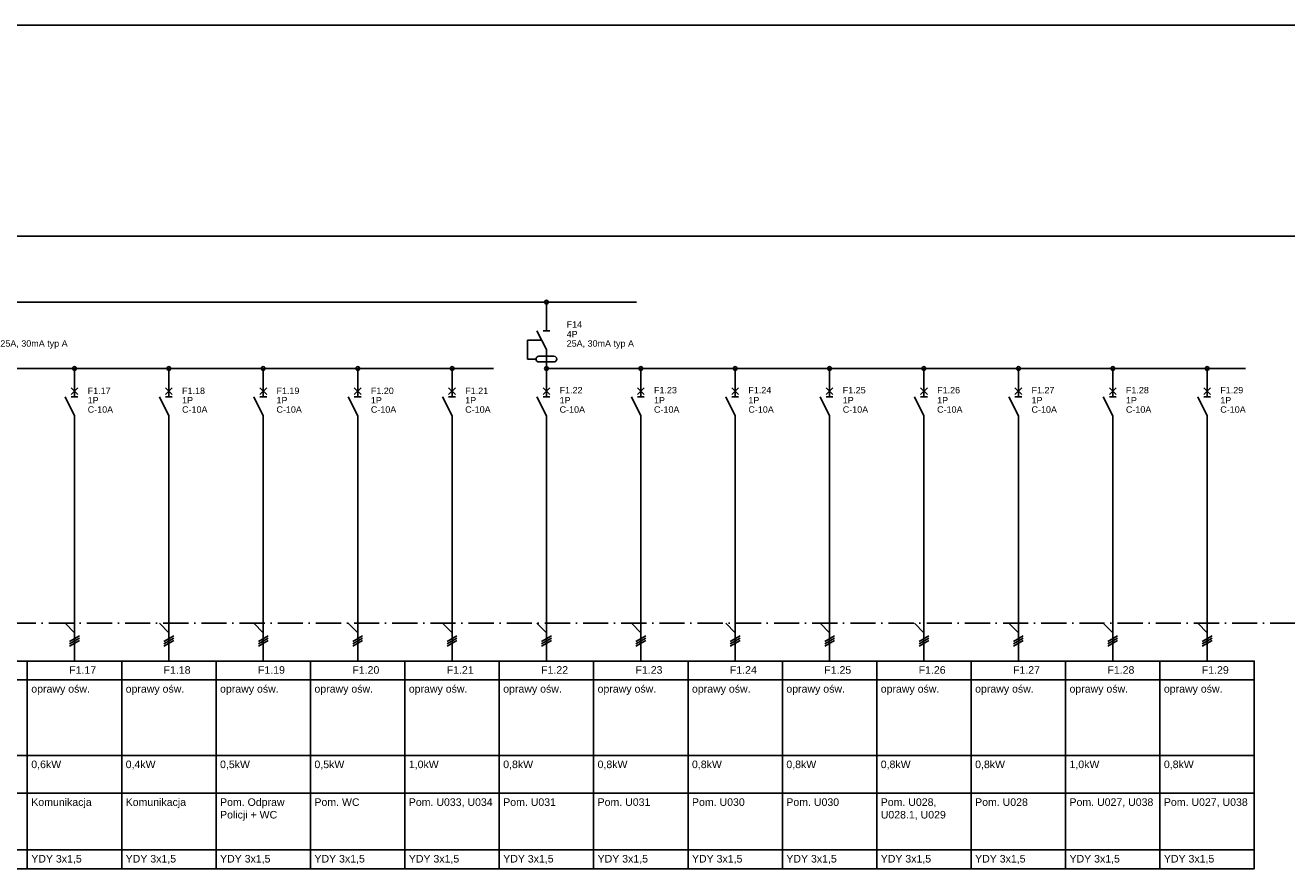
# Model space of a CAD drawing. Header units: centimetres. Extents: x -4250 to -484, y 169 to 6592.
# Tile 49 of 178: x -2164 to -1864, y 3190 to 3391. Entities that reach past the tile are written whole.
import ezdxf

# ---------------------------------------------------------------- set-up
doc = ezdxf.new("R2010")
doc.units = ezdxf.units.CM
doc.linetypes.add('ACAD_ISO10W100', pattern=[18, 12, -3, 0, -3])
doc.layers.add('1', color=7, linetype='Continuous')
doc.styles.add('ARIAL', font='arial.ttf')

msp = doc.modelspace()

# ---------------------------------------------------------------- linework, layer by layer
msp.add_line((-2690.9066, 3390.6448), (-1448.4185, 3390.6448))
at = {"linetype": 'ACAD_ISO10W100', "ltscale": 0.5}
msp.add_lwpolyline([(-2622.9619, 3248.108), (-1530.0583, 3248.108)], dxfattribs=at)
at = {"color": 1}
for points in [[(-2186.4619, 3239.099), (-2163.9619, 3239.099), (-2163.9619, 3234.599), (-2186.4619, 3234.599), (-2186.4619, 3239.099)], [(-2163.9619, 3239.099), (-2141.4619, 3239.099), (-2141.4619, 3234.599), (-2163.9619, 3234.599), (-2163.9619, 3239.099)], [(-2141.4619, 3239.099), (-2118.9619, 3239.099), (-2118.9619, 3234.599), (-2141.4619, 3234.599), (-2141.4619, 3239.099)], [(-2118.9619, 3239.099), (-2096.4619, 3239.099), (-2096.4619, 3234.599), (-2118.9619, 3234.599), (-2118.9619, 3239.099)], [(-2096.4619, 3239.099), (-2073.9619, 3239.099), (-2073.9619, 3234.599), (-2096.4619, 3234.599), (-2096.4619, 3239.099)], [(-2073.9619, 3239.099), (-2051.4619, 3239.099), (-2051.4619, 3234.599), (-2073.9619, 3234.599), (-2073.9619, 3239.099)], [(-2051.4619, 3239.099), (-2028.9619, 3239.099), (-2028.9619, 3234.599), (-2051.4619, 3234.599), (-2051.4619, 3239.099)], [(-2028.9619, 3239.099), (-2006.4619, 3239.099), (-2006.4619, 3234.599), (-2028.9619, 3234.599), (-2028.9619, 3239.099)], [(-2006.4619, 3239.099), (-1983.9619, 3239.099), (-1983.9619, 3234.599), (-2006.4619, 3234.599), (-2006.4619, 3239.099)], [(-1983.9619, 3239.099), (-1961.4619, 3239.099), (-1961.4619, 3234.599), (-1983.9619, 3234.599), (-1983.9619, 3239.099)], [(-1961.4619, 3239.099), (-1938.9619, 3239.099), (-1938.9619, 3234.599), (-1961.4619, 3234.599), (-1961.4619, 3239.099)], [(-1938.9619, 3239.099), (-1916.4619, 3239.099), (-1916.4619, 3234.599), (-1938.9619, 3234.599), (-1938.9619, 3239.099)], [(-1916.4619, 3239.099), (-1893.9619, 3239.099), (-1893.9619, 3234.599), (-1916.4619, 3234.599), (-1916.4619, 3239.099)], [(-1893.9619, 3239.099), (-1871.4619, 3239.099), (-1871.4619, 3234.599), (-1893.9619, 3234.599), (-1893.9619, 3239.099)], [(-2186.4619, 3234.599), (-2163.9619, 3234.599), (-2163.9619, 3216.599), (-2186.4619, 3216.599), (-2186.4619, 3234.599)], [(-2163.9619, 3234.599), (-2141.4619, 3234.599), (-2141.4619, 3216.599), (-2163.9619, 3216.599), (-2163.9619, 3234.599)], [(-2141.4619, 3234.599), (-2118.9619, 3234.599), (-2118.9619, 3216.599), (-2141.4619, 3216.599), (-2141.4619, 3234.599)], [(-2118.9619, 3234.599), (-2096.4619, 3234.599), (-2096.4619, 3216.599), (-2118.9619, 3216.599), (-2118.9619, 3234.599)], [(-2096.4619, 3234.599), (-2073.9619, 3234.599), (-2073.9619, 3216.599), (-2096.4619, 3216.599), (-2096.4619, 3234.599)], [(-2073.9619, 3234.599), (-2051.4619, 3234.599), (-2051.4619, 3216.599), (-2073.9619, 3216.599), (-2073.9619, 3234.599)], [(-2051.4619, 3234.599), (-2028.9619, 3234.599), (-2028.9619, 3216.599), (-2051.4619, 3216.599), (-2051.4619, 3234.599)], [(-2028.9619, 3234.599), (-2006.4619, 3234.599), (-2006.4619, 3216.599), (-2028.9619, 3216.599), (-2028.9619, 3234.599)], [(-2006.4619, 3234.599), (-1983.9619, 3234.599), (-1983.9619, 3216.599), (-2006.4619, 3216.599), (-2006.4619, 3234.599)], [(-1983.9619, 3234.599), (-1961.4619, 3234.599), (-1961.4619, 3216.599), (-1983.9619, 3216.599), (-1983.9619, 3234.599)], [(-1961.4619, 3234.599), (-1938.9619, 3234.599), (-1938.9619, 3216.599), (-1961.4619, 3216.599), (-1961.4619, 3234.599)], [(-1938.9619, 3234.599), (-1916.4619, 3234.599), (-1916.4619, 3216.599), (-1938.9619, 3216.599), (-1938.9619, 3234.599)], [(-1916.4619, 3234.599), (-1893.9619, 3234.599), (-1893.9619, 3216.599), (-1916.4619, 3216.599), (-1916.4619, 3234.599)], [(-1893.9619, 3234.599), (-1871.4619, 3234.599), (-1871.4619, 3216.599), (-1893.9619, 3216.599), (-1893.9619, 3234.599)], [(-2186.4619, 3216.599), (-2163.9619, 3216.599), (-2163.9619, 3207.599), (-2186.4619, 3207.599), (-2186.4619, 3216.599)], [(-2163.9619, 3216.599), (-2141.4619, 3216.599), (-2141.4619, 3207.599), (-2163.9619, 3207.599), (-2163.9619, 3216.599)], [(-2141.4619, 3216.599), (-2118.9619, 3216.599), (-2118.9619, 3207.599), (-2141.4619, 3207.599), (-2141.4619, 3216.599)], [(-2118.9619, 3216.599), (-2096.4619, 3216.599), (-2096.4619, 3207.599), (-2118.9619, 3207.599), (-2118.9619, 3216.599)], [(-2096.4619, 3216.599), (-2073.9619, 3216.599), (-2073.9619, 3207.599), (-2096.4619, 3207.599), (-2096.4619, 3216.599)], [(-2073.9619, 3216.599), (-2051.4619, 3216.599), (-2051.4619, 3207.599), (-2073.9619, 3207.599), (-2073.9619, 3216.599)], [(-2051.4619, 3216.599), (-2028.9619, 3216.599), (-2028.9619, 3207.599), (-2051.4619, 3207.599), (-2051.4619, 3216.599)], [(-2028.9619, 3216.599), (-2006.4619, 3216.599), (-2006.4619, 3207.599), (-2028.9619, 3207.599), (-2028.9619, 3216.599)], [(-2006.4619, 3216.599), (-1983.9619, 3216.599), (-1983.9619, 3207.599), (-2006.4619, 3207.599), (-2006.4619, 3216.599)], [(-1983.9619, 3216.599), (-1961.4619, 3216.599), (-1961.4619, 3207.599), (-1983.9619, 3207.599), (-1983.9619, 3216.599)], [(-1961.4619, 3216.599), (-1938.9619, 3216.599), (-1938.9619, 3207.599), (-1961.4619, 3207.599), (-1961.4619, 3216.599)], [(-1938.9619, 3216.599), (-1916.4619, 3216.599), (-1916.4619, 3207.599), (-1938.9619, 3207.599), (-1938.9619, 3216.599)], [(-1916.4619, 3216.599), (-1893.9619, 3216.599), (-1893.9619, 3207.599), (-1916.4619, 3207.599), (-1916.4619, 3216.599)], [(-1893.9619, 3216.599), (-1871.4619, 3216.599), (-1871.4619, 3207.599), (-1893.9619, 3207.599), (-1893.9619, 3216.599)], [(-2186.4619, 3207.599), (-2163.9619, 3207.599), (-2163.9619, 3194.099), (-2186.4619, 3194.099), (-2186.4619, 3207.599)], [(-2163.9619, 3207.599), (-2141.4619, 3207.599), (-2141.4619, 3194.099), (-2163.9619, 3194.099), (-2163.9619, 3207.599)], [(-2141.4619, 3207.599), (-2118.9619, 3207.599), (-2118.9619, 3194.099), (-2141.4619, 3194.099), (-2141.4619, 3207.599)], [(-2118.9619, 3207.599), (-2096.4619, 3207.599), (-2096.4619, 3194.099), (-2118.9619, 3194.099), (-2118.9619, 3207.599)], [(-2096.4619, 3207.599), (-2073.9619, 3207.599), (-2073.9619, 3194.099), (-2096.4619, 3194.099), (-2096.4619, 3207.599)], [(-2073.9619, 3207.599), (-2051.4619, 3207.599), (-2051.4619, 3194.099), (-2073.9619, 3194.099), (-2073.9619, 3207.599)], [(-2051.4619, 3207.599), (-2028.9619, 3207.599), (-2028.9619, 3194.099), (-2051.4619, 3194.099), (-2051.4619, 3207.599)], [(-2028.9619, 3207.599), (-2006.4619, 3207.599), (-2006.4619, 3194.099), (-2028.9619, 3194.099), (-2028.9619, 3207.599)], [(-2006.4619, 3207.599), (-1983.9619, 3207.599), (-1983.9619, 3194.099), (-2006.4619, 3194.099), (-2006.4619, 3207.599)], [(-1983.9619, 3207.599), (-1961.4619, 3207.599), (-1961.4619, 3194.099), (-1983.9619, 3194.099), (-1983.9619, 3207.599)], [(-1961.4619, 3207.599), (-1938.9619, 3207.599), (-1938.9619, 3194.099), (-1961.4619, 3194.099), (-1961.4619, 3207.599)], [(-1938.9619, 3207.599), (-1916.4619, 3207.599), (-1916.4619, 3194.099), (-1938.9619, 3194.099), (-1938.9619, 3207.599)], [(-1916.4619, 3207.599), (-1893.9619, 3207.599), (-1893.9619, 3194.099), (-1916.4619, 3194.099), (-1916.4619, 3207.599)], [(-1893.9619, 3207.599), (-1871.4619, 3207.599), (-1871.4619, 3194.099), (-1893.9619, 3194.099), (-1893.9619, 3207.599)], [(-2186.4619, 3194.099), (-2163.9619, 3194.099), (-2163.9619, 3189.599), (-2186.4619, 3189.599), (-2186.4619, 3194.099)], [(-2163.9619, 3194.099), (-2141.4619, 3194.099), (-2141.4619, 3189.599), (-2163.9619, 3189.599), (-2163.9619, 3194.099)], [(-2141.4619, 3194.099), (-2118.9619, 3194.099), (-2118.9619, 3189.599), (-2141.4619, 3189.599), (-2141.4619, 3194.099)], [(-2118.9619, 3194.099), (-2096.4619, 3194.099), (-2096.4619, 3189.599), (-2118.9619, 3189.599), (-2118.9619, 3194.099)], [(-2096.4619, 3194.099), (-2073.9619, 3194.099), (-2073.9619, 3189.599), (-2096.4619, 3189.599), (-2096.4619, 3194.099)], [(-2073.9619, 3194.099), (-2051.4619, 3194.099), (-2051.4619, 3189.599), (-2073.9619, 3189.599), (-2073.9619, 3194.099)], [(-2051.4619, 3194.099), (-2028.9619, 3194.099), (-2028.9619, 3189.599), (-2051.4619, 3189.599), (-2051.4619, 3194.099)], [(-2028.9619, 3194.099), (-2006.4619, 3194.099), (-2006.4619, 3189.599), (-2028.9619, 3189.599), (-2028.9619, 3194.099)], [(-2006.4619, 3194.099), (-1983.9619, 3194.099), (-1983.9619, 3189.599), (-2006.4619, 3189.599), (-2006.4619, 3194.099)], [(-1983.9619, 3194.099), (-1961.4619, 3194.099), (-1961.4619, 3189.599), (-1983.9619, 3189.599), (-1983.9619, 3194.099)], [(-1961.4619, 3194.099), (-1938.9619, 3194.099), (-1938.9619, 3189.599), (-1961.4619, 3189.599), (-1961.4619, 3194.099)], [(-1938.9619, 3194.099), (-1916.4619, 3194.099), (-1916.4619, 3189.599), (-1938.9619, 3189.599), (-1938.9619, 3194.099)], [(-1916.4619, 3194.099), (-1893.9619, 3194.099), (-1893.9619, 3189.599), (-1916.4619, 3189.599), (-1916.4619, 3194.099)], [(-1893.9619, 3194.099), (-1871.4619, 3194.099), (-1871.4619, 3189.599), (-1893.9619, 3189.599), (-1893.9619, 3194.099)]]:
    msp.add_lwpolyline(points, dxfattribs=at)
at = {"layer": '1'}
for p, q in [((-2625.2111, 3340.358), (-1530.0583, 3340.358)), ((-2564.657, 3324.6087), (-2018.7448, 3324.6087)), ((-2175.2119, 3308.8214), (-2052.8046, 3308.8214)), ((-2040.2119, 3308.8214), (-1873.5933, 3308.8214)), ((-2152.7119, 3293.0707), (-2152.7119, 3239.099)), ((-2130.2119, 3293.0707), (-2130.2119, 3239.099)), ((-2107.7119, 3293.0707), (-2107.7119, 3239.099)), ((-2085.2119, 3293.0707), (-2085.2119, 3239.099)), ((-2062.7119, 3293.0707), (-2062.7119, 3239.099)), ((-2040.2119, 3293.0707), (-2040.2119, 3239.099)), ((-2017.7119, 3293.0707), (-2017.7119, 3239.099)), ((-1995.2119, 3293.0707), (-1995.2119, 3239.099)), ((-1972.7119, 3293.0707), (-1972.7119, 3239.099)), ((-1950.2119, 3293.0707), (-1950.2119, 3239.099)), ((-1927.7119, 3293.0707), (-1927.7119, 3239.099)), ((-1905.2119, 3293.0707), (-1905.2119, 3239.099)), ((-1882.7119, 3293.0707), (-1882.7119, 3239.099)), ((-2154.9619, 3248.108), (-2152.7119, 3245.858)), ((-2132.4619, 3248.108), (-2130.2119, 3245.858)), ((-2109.9619, 3248.108), (-2107.7119, 3245.858)), ((-2087.4619, 3248.108), (-2085.2119, 3245.858)), ((-2064.9619, 3248.108), (-2062.7119, 3245.858)), ((-2042.4619, 3248.108), (-2040.2119, 3245.858)), ((-2019.9619, 3248.108), (-2017.7119, 3245.858)), ((-1997.4619, 3248.108), (-1995.2119, 3245.858)), ((-1974.9619, 3248.108), (-1972.7119, 3245.858)), ((-1952.4619, 3248.108), (-1950.2119, 3245.858)), ((-1929.9619, 3248.108), (-1927.7119, 3245.858)), ((-1907.4619, 3248.108), (-1905.2119, 3245.858)), ((-1884.9619, 3248.108), (-1882.7119, 3245.858)), ((-2153.8819, 3243.743), (-2151.5419, 3245.093)), ((-2131.3819, 3243.743), (-2129.0419, 3245.093)), ((-2108.8819, 3243.743), (-2106.5419, 3245.093)), ((-2086.3819, 3243.743), (-2084.0419, 3245.093)), ((-2063.8819, 3243.743), (-2061.5419, 3245.093)), ((-2041.3819, 3243.743), (-2039.0419, 3245.093)), ((-2018.8819, 3243.743), (-2016.5419, 3245.093)), ((-1996.3819, 3243.743), (-1994.0419, 3245.093)), ((-1973.8819, 3243.743), (-1971.5419, 3245.093)), ((-1951.3819, 3243.743), (-1949.0419, 3245.093)), ((-1928.8819, 3243.743), (-1926.5419, 3245.093)), ((-1906.3819, 3243.743), (-1904.0419, 3245.093)), ((-1883.8819, 3243.743), (-1881.5419, 3245.093)), ((-2153.8819, 3243.203), (-2151.5419, 3244.553)), ((-2153.8819, 3242.663), (-2151.5419, 3244.013)), ((-2131.3819, 3243.203), (-2129.0419, 3244.553)), ((-2131.3819, 3242.663), (-2129.0419, 3244.013)), ((-2108.8819, 3243.203), (-2106.5419, 3244.553)), ((-2108.8819, 3242.663), (-2106.5419, 3244.013)), ((-2086.3819, 3243.203), (-2084.0419, 3244.553)), ((-2086.3819, 3242.663), (-2084.0419, 3244.013)), ((-2063.8819, 3243.203), (-2061.5419, 3244.553)), ((-2063.8819, 3242.663), (-2061.5419, 3244.013)), ((-2041.3819, 3243.203), (-2039.0419, 3244.553)), ((-2041.3819, 3242.663), (-2039.0419, 3244.013)), ((-2018.8819, 3243.203), (-2016.5419, 3244.553)), ((-2018.8819, 3242.663), (-2016.5419, 3244.013)), ((-1996.3819, 3243.203), (-1994.0419, 3244.553)), ((-1996.3819, 3242.663), (-1994.0419, 3244.013)), ((-1973.8819, 3243.203), (-1971.5419, 3244.553)), ((-1973.8819, 3242.663), (-1971.5419, 3244.013)), ((-1951.3819, 3243.203), (-1949.0419, 3244.553)), ((-1951.3819, 3242.663), (-1949.0419, 3244.013)), ((-1928.8819, 3243.203), (-1926.5419, 3244.553)), ((-1928.8819, 3242.663), (-1926.5419, 3244.013)), ((-1906.3819, 3243.203), (-1904.0419, 3244.553)), ((-1906.3819, 3242.663), (-1904.0419, 3244.013)), ((-1883.8819, 3243.203), (-1881.5419, 3244.553)), ((-1883.8819, 3242.663), (-1881.5419, 3244.013))]:
    msp.add_line(p, q, dxfattribs=at)
at = {"layer": '1', "color": 1}
for p, q in [((-2040.2119, 3324.6468), (-2040.2119, 3322.2764)), ((-2040.2119, 3324.5714), (-2040.2119, 3322.2764)), ((-2040.2119, 3322.3214), (-2040.2119, 3317.8214)), ((-2040.2119, 3313.3214), (-2042.4619, 3317.8214)), ((-2041.0219, 3317.8214), (-2039.4019, 3317.8214)), ((-2044.7119, 3315.5714), (-2044.7119, 3311.0714)), ((-2041.3369, 3315.5714), (-2044.7119, 3315.5714)), ((-2038.4119, 3311.7464), (-2042.0119, 3311.7464)), ((-2040.2119, 3313.3214), (-2040.2119, 3308.8214)), ((-2044.7119, 3311.0714), (-2042.6869, 3311.0714)), ((-2042.0119, 3310.3964), (-2038.4119, 3310.3964))]:
    msp.add_line(p, q, dxfattribs=at)
at = {"layer": '1', "color": 3}
for p, q in [((-2152.7119, 3308.8207), (-2152.7119, 3306.5257)), ((-2130.2119, 3308.8207), (-2130.2119, 3306.5257)), ((-2107.7119, 3308.8207), (-2107.7119, 3306.5257)), ((-2085.2119, 3308.8207), (-2085.2119, 3306.5257)), ((-2062.7119, 3308.8207), (-2062.7119, 3306.5257)), ((-2040.2119, 3308.8207), (-2040.2119, 3306.5257)), ((-2017.7119, 3308.8207), (-2017.7119, 3306.5257)), ((-1995.2119, 3308.8207), (-1995.2119, 3306.5257)), ((-1972.7119, 3308.8207), (-1972.7119, 3306.5257)), ((-1950.2119, 3308.8207), (-1950.2119, 3306.5257)), ((-1927.7119, 3308.8207), (-1927.7119, 3306.5257)), ((-1905.2119, 3308.8207), (-1905.2119, 3306.5257)), ((-1882.7119, 3308.8207), (-1882.7119, 3306.5257)), ((-2152.7119, 3306.5707), (-2152.7119, 3302.0707)), ((-2130.2119, 3306.5707), (-2130.2119, 3302.0707)), ((-2107.7119, 3306.5707), (-2107.7119, 3302.0707)), ((-2085.2119, 3306.5707), (-2085.2119, 3302.0707)), ((-2062.7119, 3306.5707), (-2062.7119, 3302.0707)), ((-2040.2119, 3306.5707), (-2040.2119, 3302.0707)), ((-2017.7119, 3306.5707), (-2017.7119, 3302.0707)), ((-1995.2119, 3306.5707), (-1995.2119, 3302.0707)), ((-1972.7119, 3306.5707), (-1972.7119, 3302.0707)), ((-1950.2119, 3306.5707), (-1950.2119, 3302.0707)), ((-1927.7119, 3306.5707), (-1927.7119, 3302.0707)), ((-1905.2119, 3306.5707), (-1905.2119, 3302.0707)), ((-1882.7119, 3306.5707), (-1882.7119, 3302.0707)), ((-2151.9019, 3302.6107), (-2153.5219, 3304.2307)), ((-2153.5219, 3302.6107), (-2151.9019, 3304.2307)), ((-2131.0219, 3302.6107), (-2129.4019, 3304.2307)), ((-2129.4019, 3302.6107), (-2131.0219, 3304.2307)), ((-2106.9019, 3302.6107), (-2108.5219, 3304.2307)), ((-2108.5219, 3302.6107), (-2106.9019, 3304.2307)), ((-2086.0219, 3302.6107), (-2084.4019, 3304.2307)), ((-2084.4019, 3302.6107), (-2086.0219, 3304.2307)), ((-2061.9019, 3302.6107), (-2063.5219, 3304.2307)), ((-2063.5219, 3302.6107), (-2061.9019, 3304.2307)), ((-2041.0219, 3302.6107), (-2039.4019, 3304.2307)), ((-2039.4019, 3302.6107), (-2041.0219, 3304.2307)), ((-2016.9019, 3302.6107), (-2018.5219, 3304.2307)), ((-2018.5219, 3302.6107), (-2016.9019, 3304.2307)), ((-1994.4019, 3302.6107), (-1996.0219, 3304.2307)), ((-1996.0219, 3302.6107), (-1994.4019, 3304.2307)), ((-1973.5219, 3302.6107), (-1971.9019, 3304.2307)), ((-1971.9019, 3302.6107), (-1973.5219, 3304.2307)), ((-1949.4019, 3302.6107), (-1951.0219, 3304.2307)), ((-1951.0219, 3302.6107), (-1949.4019, 3304.2307)), ((-1928.5219, 3302.6107), (-1926.9019, 3304.2307)), ((-1926.9019, 3302.6107), (-1928.5219, 3304.2307)), ((-1906.0219, 3302.6107), (-1904.4019, 3304.2307)), ((-1904.4019, 3302.6107), (-1906.0219, 3304.2307)), ((-1881.9019, 3302.6107), (-1883.5219, 3304.2307)), ((-1883.5219, 3302.6107), (-1881.9019, 3304.2307)), ((-2152.7119, 3297.5707), (-2154.9619, 3302.0707)), ((-2151.9019, 3302.0707), (-2153.5219, 3302.0707)), ((-2130.2119, 3297.5707), (-2132.4619, 3302.0707)), ((-2129.4019, 3302.0707), (-2131.0219, 3302.0707)), ((-2107.7119, 3297.5707), (-2109.9619, 3302.0707)), ((-2106.9019, 3302.0707), (-2108.5219, 3302.0707)), ((-2085.2119, 3297.5707), (-2087.4619, 3302.0707)), ((-2084.4019, 3302.0707), (-2086.0219, 3302.0707)), ((-2062.7119, 3297.5707), (-2064.9619, 3302.0707)), ((-2061.9019, 3302.0707), (-2063.5219, 3302.0707)), ((-2040.2119, 3297.5707), (-2042.4619, 3302.0707)), ((-2039.4019, 3302.0707), (-2041.0219, 3302.0707)), ((-2017.7119, 3297.5707), (-2019.9619, 3302.0707)), ((-2016.9019, 3302.0707), (-2018.5219, 3302.0707)), ((-1995.2119, 3297.5707), (-1997.4619, 3302.0707)), ((-1994.4019, 3302.0707), (-1996.0219, 3302.0707)), ((-1972.7119, 3297.5707), (-1974.9619, 3302.0707)), ((-1971.9019, 3302.0707), (-1973.5219, 3302.0707)), ((-1950.2119, 3297.5707), (-1952.4619, 3302.0707)), ((-1949.4019, 3302.0707), (-1951.0219, 3302.0707)), ((-1927.7119, 3297.5707), (-1929.9619, 3302.0707)), ((-1926.9019, 3302.0707), (-1928.5219, 3302.0707)), ((-1905.2119, 3297.5707), (-1907.4619, 3302.0707)), ((-1904.4019, 3302.0707), (-1906.0219, 3302.0707)), ((-1882.7119, 3297.5707), (-1884.9619, 3302.0707)), ((-1881.9019, 3302.0707), (-1883.5219, 3302.0707)), ((-2152.7119, 3297.5707), (-2152.7119, 3293.0707)), ((-2130.2119, 3297.5707), (-2130.2119, 3293.0707)), ((-2107.7119, 3297.5707), (-2107.7119, 3293.0707)), ((-2085.2119, 3297.5707), (-2085.2119, 3293.0707)), ((-2062.7119, 3297.5707), (-2062.7119, 3293.0707)), ((-2040.2119, 3297.5707), (-2040.2119, 3293.0707)), ((-2017.7119, 3297.5707), (-2017.7119, 3293.0707)), ((-1995.2119, 3297.5707), (-1995.2119, 3293.0707)), ((-1972.7119, 3297.5707), (-1972.7119, 3293.0707)), ((-1950.2119, 3297.5707), (-1950.2119, 3293.0707)), ((-1927.7119, 3297.5707), (-1927.7119, 3293.0707)), ((-1905.2119, 3297.5707), (-1905.2119, 3293.0707)), ((-1882.7119, 3297.5707), (-1882.7119, 3293.0707))]:
    msp.add_line(p, q, dxfattribs=at)
at = {"layer": '1', "color": 1}
for centre, start, end in [((-2042.0119, 3311.0714), 90, 270), ((-2038.4119, 3311.0714), 270, 90)]:
    msp.add_arc(centre, 0.675, start, end, dxfattribs=at)
at = {"layer": 'Defpoints', "color": 1, "linetype": 'Continuous'}
msp.add_circle((-2040.2119, 3324.6468), 0.45, dxfattribs=at)
at = {"layer": 'Defpoints', "color": 3, "linetype": 'Continuous'}
for centre in [(-2152.7119, 3308.8207), (-2130.2119, 3308.8207), (-2107.7119, 3308.8207), (-2085.2119, 3308.8207), (-2062.7119, 3308.8207), (-2040.2119, 3308.8207), (-2017.7119, 3308.8207), (-1995.2119, 3308.8207), (-1972.7119, 3308.8207), (-1950.2119, 3308.8207), (-1927.7119, 3308.8207), (-1905.2119, 3308.8207), (-1882.7119, 3308.8207)]:
    msp.add_circle(centre, 0.45, dxfattribs=at)

# ---------------------------------------------------------------- texts
at = {"color": 1, "style": 'ARIAL'}
for s, p in [('F1.17', (-2153.9809, 3236.084)), ('F1.18', (-2131.4809, 3236.084)), ('F1.19', (-2108.9809, 3236.084)), ('F1.20', (-2086.4809, 3236.084)), ('F1.21', (-2063.9809, 3236.084)), ('F1.22', (-2041.4809, 3236.084)), ('F1.23', (-2018.9809, 3236.084)), ('F1.24', (-1996.4809, 3236.084)), ('F1.25', (-1973.9809, 3236.084)), ('F1.26', (-1951.4809, 3236.084)), ('F1.27', (-1928.9809, 3236.084)), ('F1.28', (-1906.4809, 3236.084)), ('F1.29', (-1883.9809, 3236.084))]:
    msp.add_text(s, height=1.8, dxfattribs=at).set_placement(p)
at = {"color": 1, "linetype": 'Continuous', "char_height": 1.8, "width": 27.81648, "attachment_point": 1, "style": 'ARIAL'}
for s, insert in [('\\fArial|b0|i0|c238|p34;oprawy ośw.', (-2163.0169, 3233.384)), ('\\fArial|b0|i0|c238|p34;oprawy ośw.', (-2140.5169, 3233.384)), ('\\fArial|b0|i0|c238|p34;oprawy ośw.', (-2118.0169, 3233.384)), ('\\fArial|b0|i0|c238|p34;oprawy ośw.', (-2095.5169, 3233.384)), ('\\fArial|b0|i0|c238|p34;oprawy ośw.', (-2073.0169, 3233.384)), ('\\fArial|b0|i0|c238|p34;oprawy ośw.', (-2050.5169, 3233.384)), ('\\fArial|b0|i0|c238|p34;oprawy ośw.', (-2028.0169, 3233.384)), ('\\fArial|b0|i0|c238|p34;oprawy ośw.', (-2005.5169, 3233.384)), ('\\fArial|b0|i0|c238|p34;oprawy ośw.', (-1983.0169, 3233.384)), ('\\fArial|b0|i0|c238|p34;oprawy ośw.', (-1960.5169, 3233.384)), ('\\fArial|b0|i0|c238|p34;oprawy ośw.', (-1938.0169, 3233.384)), ('\\fArial|b0|i0|c238|p34;oprawy ośw.', (-1915.5169, 3233.384)), ('\\fArial|b0|i0|c238|p34;oprawy ośw.', (-1893.0169, 3233.384)), ('\\fArial|b0|i0|c238|p34;0,6kW', (-2163.0169, 3215.384)), ('\\fArial|b0|i0|c238|p34;0,4kW', (-2140.5169, 3215.384)), ('\\fArial|b0|i0|c238|p34;0,5kW', (-2118.0169, 3215.384)), ('\\fArial|b0|i0|c238|p34;0,5kW', (-2095.5169, 3215.384)), ('\\fArial|b0|i0|c238|p34;1,0kW', (-2073.0169, 3215.384)), ('\\fArial|b0|i0|c238|p34;0,8kW', (-2050.5169, 3215.384)), ('\\fArial|b0|i0|c238|p34;0,8kW', (-2028.0169, 3215.384)), ('\\fArial|b0|i0|c238|p34;0,8kW', (-2005.5169, 3215.384)), ('\\fArial|b0|i0|c238|p34;0,8kW', (-1983.0169, 3215.384)), ('\\fArial|b0|i0|c238|p34;0,8kW', (-1960.5169, 3215.384)), ('\\fArial|b0|i0|c238|p34;0,8kW', (-1938.0169, 3215.384)), ('\\fArial|b0|i0|c238|p34;1,0kW', (-1915.5169, 3215.384)), ('\\fArial|b0|i0|c238|p34;0,8kW', (-1893.0169, 3215.384)), ('\\fArial|b0|i0|c238|p34;Komunikacja', (-2163.0169, 3206.384)), ('\\fArial|b0|i0|c238|p34;Komunikacja', (-2140.5169, 3206.384)), ('\\fArial|b0|i0|c238|p34;Pom. Odpraw\\PPolicji + WC', (-2118.0169, 3206.384)), ('\\fArial|b0|i0|c238|p34;Pom. WC', (-2095.5169, 3206.384)), ('\\fArial|b0|i0|c238|p34;Pom. U033, U034', (-2073.0169, 3206.384)), ('\\fArial|b0|i0|c238|p34;Pom. U031', (-2050.5169, 3206.384)), ('\\fArial|b0|i0|c238|p34;Pom. U031', (-2028.0169, 3206.384)), ('\\fArial|b0|i0|c238|p34;Pom. U030', (-2005.5169, 3206.384)), ('\\fArial|b0|i0|c238|p34;Pom. U030', (-1983.0169, 3206.384)), ('\\fArial|b0|i0|c238|p34;Pom. U028,\\PU028.1, U029', (-1960.5169, 3206.384)), ('\\fArial|b0|i0|c238|p34;Pom. U028', (-1938.0169, 3206.384)), ('\\fArial|b0|i0|c238|p34;Pom. U027, U038', (-1915.5169, 3206.384)), ('\\fArial|b0|i0|c238|p34;Pom. U027, U038', (-1893.0169, 3206.384)), ('{\\fArial|b0|i0|c238|p34;YDY 3x1,5}', (-2163.0169, 3192.884)), ('{\\fArial|b0|i0|c238|p34;YDY 3x1,5}', (-2140.5169, 3192.884)), ('{\\fArial|b0|i0|c238|p34;YDY 3x1,5}', (-2118.0169, 3192.884)), ('{\\fArial|b0|i0|c238|p34;YDY 3x1,5}', (-2095.5169, 3192.884)), ('{\\fArial|b0|i0|c238|p34;YDY 3x1,5}', (-2073.0169, 3192.884)), ('{\\fArial|b0|i0|c238|p34;YDY 3x1,5}', (-2050.5169, 3192.884)), ('{\\fArial|b0|i0|c238|p34;YDY 3x1,5}', (-2028.0169, 3192.884)), ('{\\fArial|b0|i0|c238|p34;YDY 3x1,5}', (-2005.5169, 3192.884)), ('{\\fArial|b0|i0|c238|p34;YDY 3x1,5}', (-1983.0169, 3192.884)), ('{\\fArial|b0|i0|c238|p34;YDY 3x1,5}', (-1960.5169, 3192.884)), ('{\\fArial|b0|i0|c238|p34;YDY 3x1,5}', (-1938.0169, 3192.884)), ('{\\fArial|b0|i0|c238|p34;YDY 3x1,5}', (-1915.5169, 3192.884)), ('{\\fArial|b0|i0|c238|p34;YDY 3x1,5}', (-1893.0169, 3192.884))]:
    msp.add_mtext(s, dxfattribs=dict(at, insert=insert))
at = {"layer": '1', "color": 1, "style": 'ARIAL'}
for s, p in [('4P', (-2035.3879, 3316.2464)), ('F14', (-2035.3879, 3318.5604)), ('25A, 30mA typ A', (-2170.3879, 3314.0299)), ('25A, 30mA typ A', (-2035.3879, 3314.0299))]:
    msp.add_text(s, height=1.53, dxfattribs=at).set_placement(p)
at = {"layer": '1', "color": 3, "style": 'ARIAL'}
for s, p in [('F1.17', (-2149.5709, 3302.7548)), ('F1.18', (-2127.0709, 3302.7548)), ('F1.19', (-2104.5709, 3302.7548)), ('F1.20', (-2082.0709, 3302.7548)), ('F1.21', (-2059.5709, 3302.7548)), ('F1.22', (-2037.0709, 3302.9105)), ('F1.23', (-2014.5709, 3302.9105)), ('F1.24', (-1992.0709, 3302.9105)), ('F1.25', (-1969.5709, 3302.9105)), ('F1.26', (-1947.0709, 3302.9105)), ('F1.27', (-1924.5709, 3302.9105)), ('F1.28', (-1902.0709, 3302.9105)), ('F1.29', (-1879.5709, 3302.9105)), ('C-10A', (-2149.5709, 3298.2907)), ('1P', (-2149.5709, 3300.4957)), ('C-10A', (-2127.0709, 3298.2907)), ('1P', (-2127.0709, 3300.4957)), ('C-10A', (-2104.5709, 3298.2907)), ('1P', (-2104.5709, 3300.4957)), ('C-10A', (-2082.0709, 3298.2907)), ('1P', (-2082.0709, 3300.4957)), ('C-10A', (-2059.5709, 3298.2907)), ('1P', (-2059.5709, 3300.4957)), ('C-10A', (-2037.0709, 3298.2907)), ('1P', (-2037.0709, 3300.4957)), ('C-10A', (-2014.5709, 3298.2907)), ('1P', (-2014.5709, 3300.4957)), ('C-10A', (-1992.0709, 3298.2907)), ('1P', (-1992.0709, 3300.4957)), ('C-10A', (-1969.5709, 3298.2907)), ('1P', (-1969.5709, 3300.4957)), ('C-10A', (-1947.0709, 3298.2907)), ('1P', (-1947.0709, 3300.4957)), ('C-10A', (-1924.5709, 3298.2907)), ('1P', (-1924.5709, 3300.4957)), ('C-10A', (-1902.0709, 3298.2907)), ('1P', (-1902.0709, 3300.4957)), ('C-10A', (-1879.5709, 3298.2907)), ('1P', (-1879.5709, 3300.4957))]:
    msp.add_text(s, height=1.53, dxfattribs=at).set_placement(p)

doc.saveas('drawing.dxf')
